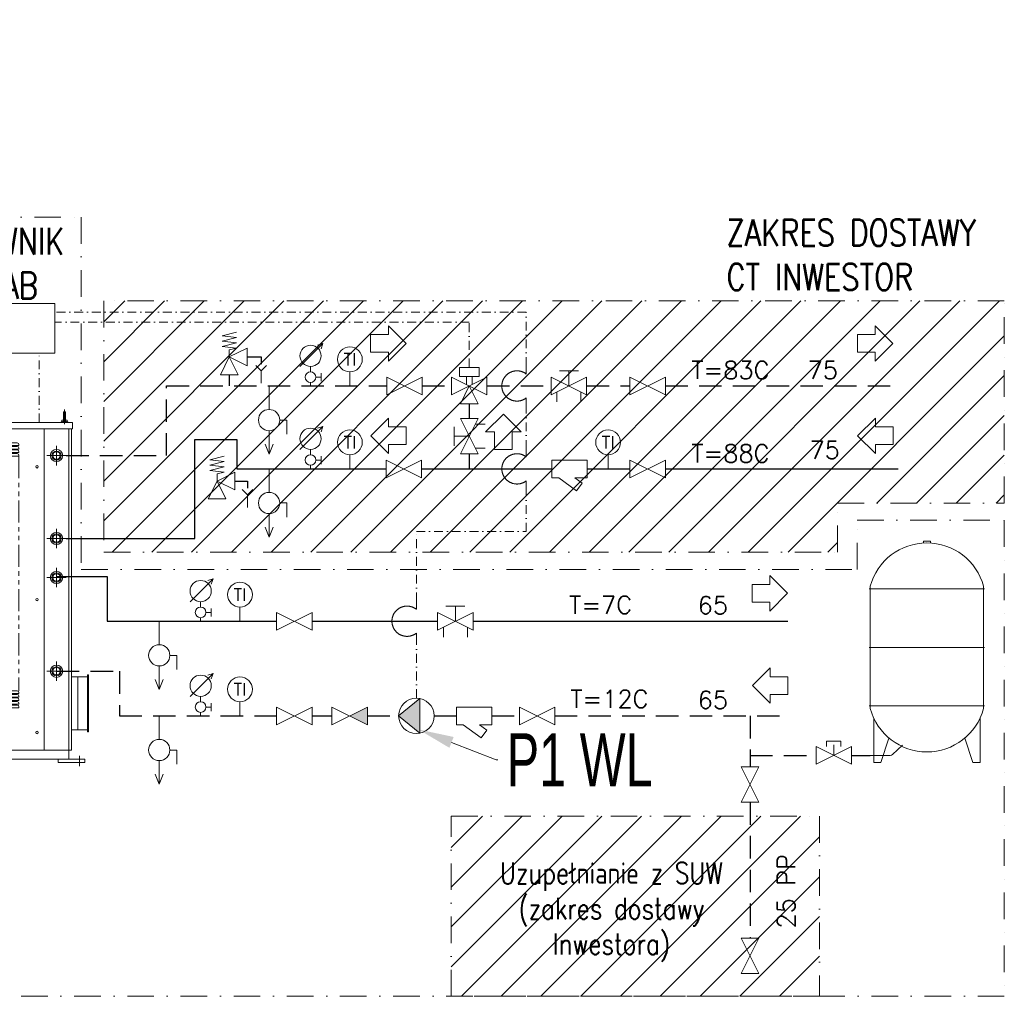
# Model space of a CAD drawing. Header units: centimetres. Extents: x -41391 to 17143, y -247393 to -225257.
# Tile 6 of 6: x 11583 to 17143, y -231297 to -225784. Entities that reach past the tile are written whole.
import ezdxf
from ezdxf import colors
from ezdxf.entities.mleader import LeaderData, LeaderLine
from ezdxf.enums import TextEntityAlignment as Align
from ezdxf.math import Vec2, Vec3

# ---------------------------------------------------------------- set-up
doc = ezdxf.new("R2010")
doc.units = ezdxf.units.CM
doc.header["$LTSCALE"] = 100
for name, pattern in [('CENTER', [2, 1.25, -0.25, 0.25, -0.25]), ('DASHDOT', [1, 0.5, -0.25, 0, -0.25]), ('DASHED', [19.05, 12.7, -6.35]), ('PHANTOM', [2.5, 1.25, -0.25, 0.25, -0.25, 0.25, -0.25])]:
    doc.linetypes.add(name, pattern=pattern)
doc.layers.get('0').update_dxf_attribs({"lineweight": 9})
for name, color, linetype, lineweight in [('2DH_DESC', 7, 'Continuous', 18), ('2DH_OBJ', 241, 'Continuous', 18), ('2DH_OBJ_chp', 241, 'Continuous', 18), ('2DH_OBJ_odzp', 241, 'Continuous', 18), ('2DH_PLS_chp', 220, 'DASHED', 30), ('2DH_PLS_chz', 150, 'Continuous', 30), ('2DH_PLS_odzp', 151, 'DASHED', 30), ('2DH_PLS_ps', 214, 'DASHDOT', 13), ('2DH_PLS_scp', 182, 'DASHED', 30), ('2DH_PLS_scz', 1, 'Continuous', 30), ('_Air Opis', 7, 'Continuous', 13)]:
    doc.layers.add(name, color=color, linetype=linetype, lineweight=lineweight)
doc.styles.add('Air', font='ARIALN.TTF', dxfattribs={"width": 0.8, "height": 300})
doc.styles.add('CP_ATTR', font='ROMANS.SHX')
doc.styles.add('CP_SIGNALS', font='cp_simplex.shx')

# ---------------------------------------------------------------- blocks, each defined once
blk = doc.blocks.new('KOZU0006')
at = {"color": 7, "linetype": 'Continuous'}
for q in [(5.74, 16.45), (0.04, 3.16), (1.93, 2.5)]:
    blk.add_line((0, 0), q, dxfattribs=at)
blk = doc.blocks.new('A$C6597F2E3')
at = {"color": 7, "linetype": 'CENTER'}
for p, q in [((115, 2014.33675), (115, 1930.22642)), ((785, 2014.33675), (785, 1930.22642)), ((30, 57.6071), (30, 0)), ((870, 57.6071), (870, 0))]:
    blk.add_line(p, q, dxfattribs=at)
at = {"color": 7, "linetype": 'Continuous'}
for p, q in [((100.7226, 1951.37945), (100, 1943.11754)), ((108.7506, 1954.79932), (103.323, 1954.09044)), ((108.75, 1996.86765), (108.75, 1948.38773)), ((121.25, 1996.86765), (121.25, 1948.38773)), ((121.2503, 1954.79963), (126.6766, 1954.0909)), ((129.277, 1951.37918), (130, 1943.11727)), ((770.7229, 1951.37941), (770, 1943.1175)), ((778.7503, 1954.79929), (773.3227, 1954.09044)), ((778.75, 1996.86765), (778.75, 1948.38773)), ((791.25, 1996.86765), (791.25, 1948.38773)), ((791.2503, 1954.79963), (796.6766, 1954.09093)), ((799.277, 1951.37914), (799.9997, 1943.11727)), ((829.9997, 1940.11735), (70, 1940.11735)), ((70, 1940.11735), (70, 1905.11735)), ((829.9997, 1905.11735), (70, 1905.11735)), ((75, 1905.11735), (75, 90.1173)), ((90, 1905.11735), (90, 40.1173)), ((132.9998, 1943.11735), (97.0001, 1943.11735)), ((97.0001, 1943.11735), (97.0001, 1940.11735)), ((132.9998, 1943.11735), (132.9998, 1940.11735)), ((205, 1905.11735), (205, 90.1173)), ((669.9997, 1905.11735), (669.9997, 90.1173)), ((767.0001, 1943.11735), (767.0001, 1940.11735)), ((802.9998, 1943.11735), (767.0001, 1943.11735)), ((802.9998, 1943.11735), (802.9998, 1940.11735)), ((809.9997, 1905.11735), (809.9997, 40.1173)), ((824.9997, 1905.11735), (824.9997, 90.1173)), ((829.9997, 1940.11735), (829.9997, 1905.11735)), ((347.5, 1815.11739), (347.5, 1810.11735)), ((432.5, 1810.11735), (347.5, 1810.11735)), ((347.5, 1795.11735), (347.5, 1790.11728)), ((432.5, 1790.11728), (347.5, 1790.11728)), ((422.5, 1825.11735), (357.5, 1825.11735)), ((422.5, 1805.11728), (357.5, 1805.11728)), ((422.5, 1785.11739), (357.5, 1785.11739)), ((432.5, 1815.11739), (432.5, 1810.11735)), ((432.5, 1795.11735), (432.5, 1790.11728)), ((442.5, 1815.11739), (442.5, 1810.11735)), ((442.5, 1810.11735), (527.5, 1810.11735)), ((442.5, 1795.11735), (442.5, 1790.11728)), ((442.5, 1790.11728), (527.5, 1790.11728)), ((452.5, 1825.11735), (517.5, 1825.11735)), ((452.5, 1805.11728), (517.5, 1805.11728)), ((452.5, 1785.11739), (517.5, 1785.11739)), ((527.5, 1815.11739), (527.5, 1810.11735)), ((527.5, 1795.11735), (527.5, 1790.11728)), ((347.5, 1775.11728), (347.5, 1770.11739)), ((432.5, 1770.11739), (347.5, 1770.11739)), ((347.5, 1755.11739), (347.5, 1750.11735)), ((432.5, 1750.11735), (347.5, 1750.11735)), ((422.5, 1765.11735), (357.5, 1765.11735)), ((432.5, 1775.11728), (432.5, 1770.11739)), ((432.5, 1755.11739), (432.5, 1750.11735)), ((442.5, 1775.11728), (442.5, 1770.11739)), ((442.5, 1770.11739), (527.5, 1770.11739)), ((442.5, 1755.11739), (442.5, 1750.11735)), ((442.5, 1750.11735), (527.5, 1750.11735)), ((452.5, 1765.11735), (517.5, 1765.11735)), ((527.5, 1775.11728), (527.5, 1770.11739)), ((527.5, 1755.11739), (527.5, 1750.11735)), ((824.9997, 505.11732), (915.0015, 505.11732)), ((860.0015, 505.11732), (860.0015, 205.1172)), ((915.0015, 516.11738), (915.0015, 194.1173)), ((915.0015, 516.11738), (920.0015, 516.11738)), ((920.0015, 516.11738), (920.0015, 194.1173)), ((347.5, 415.11755), (347.5, 410.1175)), ((432.5, 410.1175), (347.5, 410.1175)), ((347.5, 395.1175), (347.5, 390.1176)), ((432.5, 390.1176), (347.5, 390.1176)), ((422.5, 425.11755), (357.5, 425.11755)), ((422.5, 405.1176), (357.5, 405.1176)), ((432.5, 415.11755), (432.5, 410.1175)), ((432.5, 395.1175), (432.5, 390.1176)), ((442.5, 415.11755), (442.5, 410.1175)), ((442.5, 410.1175), (527.5, 410.1175)), ((442.5, 395.1175), (442.5, 390.1176)), ((442.5, 390.1176), (527.5, 390.1176)), ((452.5, 425.11755), (517.5, 425.11755)), ((452.5, 405.1176), (517.5, 405.1176)), ((527.5, 415.11755), (527.5, 410.1175)), ((527.5, 395.1175), (527.5, 390.1176)), ((347.5, 375.1176), (347.5, 370.1175)), ((432.5, 370.1175), (347.5, 370.1175)), ((347.5, 355.1175), (347.5, 350.1175)), ((432.5, 350.1175), (347.5, 350.1175)), ((347.5, 335.1175), (347.5, 330.1176)), ((422.5, 385.1175), (357.5, 385.1175)), ((422.5, 365.1175), (357.5, 365.1175)), ((422.5, 345.1176), (357.5, 345.1176)), ((432.5, 375.1176), (432.5, 370.1175)), ((432.5, 355.1175), (432.5, 350.1175)), ((432.5, 335.1175), (432.5, 330.1176)), ((442.5, 375.1176), (442.5, 370.1175)), ((442.5, 370.1175), (527.5, 370.1175)), ((442.5, 355.1175), (442.5, 350.1175)), ((442.5, 350.1175), (527.5, 350.1175)), ((442.5, 335.1175), (442.5, 330.1176)), ((452.5, 385.1175), (517.5, 385.1175)), ((452.5, 365.1175), (517.5, 365.1175)), ((452.5, 345.1176), (517.5, 345.1176)), ((527.5, 375.1176), (527.5, 370.1175)), ((527.5, 355.1175), (527.5, 350.1175)), ((527.5, 335.1175), (527.5, 330.1176)), ((432.5, 330.1176), (347.5, 330.1176)), ((442.5, 330.1176), (527.5, 330.1176)), ((824.9997, 205.1172), (915.0015, 205.1172)), ((915.0015, 194.1173), (920.0015, 194.1173)), ((824.9997, 90.1173), (75, 90.1173)), ((900, 40.1173), (0, 40.1173)), ((0, 40.1173), (0, 20.1173)), ((150, 20.1173), (0, 20.1173)), ((150, 40.1173), (150, 20.1173)), ((750, 40.1173), (750, 20.1173)), ((750, 20.1173), (900, 20.1173)), ((900, 40.1173), (900, 20.1173))]:
    blk.add_line(p, q, dxfattribs=at)
at = {"color": 1, "linetype": 'CENTER'}
for p, q in [((740.0003, 1808.11731), (740.0003, 1698.11733)), ((159.9994, 1763.61726), (159.9994, 1638.61726)), ((795.0003, 1753.11731), (685.0003, 1753.11731)), ((222.4994, 1701.11726), (97.4994, 1701.11726)), ((740.0003, 1340.11732), (740.0003, 1230.11732)), ((795.0003, 1285.11732), (685.0003, 1285.11732)), ((740.0003, 1120.11732), (740.0003, 1010.11732)), ((795.0003, 1065.11732), (685.0003, 1065.11732)), ((159.9994, 612.6177), (159.9994, 487.6177)), ((740.0003, 591.1173), (740.0003, 481.1173)), ((222.4994, 550.1177), (97.4994, 550.1177)), ((795.0003, 536.1173), (685.0003, 536.1173))]:
    blk.add_line(p, q, dxfattribs=at)
at = {"color": 7, "linetype": 'PHANTOM'}
for p, q in [((347.5, 1750.11735), (347.5, 425.11755)), ((432.5, 1750.11735), (432.5, 425.11755)), ((442.5, 1750.11735), (442.5, 425.11755)), ((527.5, 1750.11735), (527.5, 425.11755))]:
    blk.add_line(p, q, dxfattribs=at)
at = {"color": 7, "linetype": 'Continuous'}
for points in [[(108.75, 1948.38743, -0.21135395), (107.6603, 1946.4367, -0.21151445), (105.5432, 1945.71683)], [(121.25, 1948.38743, 0.21135395), (122.3396, 1946.4367, 0.21151445), (124.4568, 1945.71683)], [(778.75, 1948.38743, -0.21135395), (777.6603, 1946.4367, -0.21151445), (775.5432, 1945.71683)], [(791.25, 1948.38743, 0.21135395), (792.3396, 1946.4367, 0.21151445), (794.4568, 1945.71683)]]:
    blk.add_lwpolyline(points, format="xyb", dxfattribs=at)
for centre, radius in [((740.0003, 1753.11731), 35), ((159.9994, 1701.11726), 42.5), ((159.9994, 1701.11726), 35.5), ((159.9994, 1701.11726), 30), ((740.0003, 1753.11731), 25.7), ((740.0003, 1753.11731), 21), ((245, 1690.11735), 7), ((629.9997, 1690.11735), 7), ((740.0003, 1285.11732), 35), ((740.0003, 1285.11732), 25.7), ((740.0003, 1285.11732), 21), ((740.0003, 1065.11732), 35), ((740.0003, 1065.11732), 25.7), ((740.0003, 1065.11732), 21), ((245, 940.11732), 7), ((629.9997, 940.11732), 7), ((159.9994, 550.1177), 42.5), ((159.9994, 550.1177), 35.5), ((159.9994, 550.1177), 30), ((740.0003, 536.1173), 35), ((740.0003, 536.1173), 25.7), ((740.0003, 536.1173), 21), ((245, 190.1173), 7), ((629.9997, 190.1173), 7)]:
    blk.add_circle(centre, radius, dxfattribs=at)
for centre, radius, start, end in [((115, 1996.86735), 6.25, 0, 180), ((785, 1996.86735), 6.25, 0, 180), ((103.7115, 1951.11753), 3, 90, 174.99943), ((126.2884, 1951.11753), 3, 5.0020236, 90), ((773.7115, 1951.11753), 3, 90, 174.99943), ((796.2884, 1951.11753), 3, 5.0020236, 90), ((357.5, 1815.11739), 10, 90, 180), ((357.5, 1795.11735), 10, 90, 180), ((357.5, 1775.11728), 10, 90, 180), ((422.5, 1815.11739), 10, 0, 90), ((422.5, 1795.11735), 10, 0, 90), ((422.5, 1775.11728), 10, 0, 90), ((452.5, 1815.11739), 10, 90, 180), ((452.5, 1795.11735), 10, 90, 180), ((452.5, 1775.11728), 10, 90, 180), ((517.5, 1815.11739), 10, 0, 90), ((517.5, 1795.11735), 10, 0, 90), ((517.5, 1775.11728), 10, 0, 90), ((357.5, 1755.11739), 10, 90, 180), ((422.5, 1755.11739), 10, 0, 90), ((452.5, 1755.11739), 10, 90, 180), ((517.5, 1755.11739), 10, 0, 90), ((357.5, 415.11755), 10, 90, 180), ((357.5, 395.1175), 10, 90, 180), ((422.5, 415.11755), 10, 0, 90), ((422.5, 395.1175), 10, 0, 90), ((452.5, 415.11755), 10, 90, 180), ((452.5, 395.1175), 10, 90, 180), ((517.5, 415.11755), 10, 0, 90), ((517.5, 395.1175), 10, 0, 90), ((357.5, 375.1176), 10, 90, 180), ((357.5, 355.1175), 10, 90, 180), ((357.5, 335.1175), 10, 90, 180), ((422.5, 375.1176), 10, 0, 90), ((422.5, 355.1175), 10, 0, 90), ((422.5, 335.1175), 10, 0, 90), ((452.5, 375.1176), 10, 90, 180), ((452.5, 355.1175), 10, 90, 180), ((452.5, 335.1175), 10, 90, 180), ((517.5, 375.1176), 10, 0, 90), ((517.5, 355.1175), 10, 0, 90), ((517.5, 335.1175), 10, 0, 90)]:
    blk.add_arc(centre, radius, start, end, dxfattribs=at)
at = {"color": 7, "linetype": 'Continuous', "xscale": 10, "yscale": 10, "zscale": 10}
blk.add_blockref('KOZU0006', (406.152, 1853.52674), dxfattribs=at)
blk = doc.blocks.new('CPHS_047')
blk.add_line((0, 0), (0, 0.4))
blk.add_circle((0, 0.75), 0.35)
at = {"style": 'CP_ATTR', "flags": 12}
blk.add_attdef('TI', text='', height=0.35, dxfattribs=at).set_placement((0, 0.75), align=Align.MIDDLE)
at = {"linetype": 'ByBlock', "style": 'CP_ATTR', "flags": 9}
for tag, p in [('NAME', (-0.092, -0.018)), ('GROUP', (-0.092, -0.018)), ('NUMBER', (-0.092, -0.019)), ('PRODUCER', (-0.092, -0.018)), ('ARTICLE', (-0.092, -0.018)), ('CHARACTER', (-0.092, -0.018)), ('PN', (-0.092, -0.018)), ('TEMPERATURE', (-0.092, -0.018)), ('FLOW', (-0.092, -0.018)), ('VOLTAGE', (-0.092, -0.019)), ('WEIGHT', (-0.092, -0.018)), ('OTHER', (-0.092, -0.018)), ('PRODUCT-TYPE', (-0.092, -0.019)), ('ORDER-NO', (-0.092, -0.019)), ('POWER', (-0.092, -0.019)), ('DN', (-0.091, -0.019))]:
    blk.add_attdef(tag, text='', height=0.00005, dxfattribs=at).set_placement(p, align=Align.MIDDLE_LEFT)
blk = doc.blocks.new('CPHS_N19')
for p, q in [((0, 0, 6.512), (0, -0.663, 6.512)), ((0.3, -0.963, 6.512), (0.5, -0.963, 6.512)), ((0.5, -0.963, 6.512), (0.5, -1.363, 6.512)), ((0, -1.263, 6.512), (0, -1.927, 6.512)), ((0, -1.927, 6.512), (-0.115, -1.641, 6.512)), ((0, -1.927, 6.512), (0.115, -1.641, 6.512))]:
    blk.add_line(p, q)
blk.add_circle((0, -0.963, 6.512), 0.3)
at = {"style": 'CP_ATTR', "flags": 9}
for tag in ['NAME', 'GROUP', 'NUMBER', 'PRODUCER', 'ARTICLE', 'PRODUCT-TYPE', 'ORDER-NO', 'CHARACTER', 'DN', 'PN', 'TEMPERATURE', 'FLOW', 'POWER', 'VOLTAGE', 'WEIGHT', 'OTHER']:
    blk.add_attdef(tag, text='', height=0.00005, dxfattribs=at).set_placement((-0.218, 0.333), align=Align.MIDDLE_LEFT)
blk = doc.blocks.new('CPHS_001')
for p, q in [((-0.5, 0.25), (0.5, -0.25)), ((0.5, 0.25), (-0.5, -0.25)), ((-0.5, -0.25), (-0.5, 0.25)), ((0.5, -0.25), (0.5, 0.25))]:
    blk.add_line(p, q)
at = {"linetype": 'ByBlock', "style": 'CP_ATTR', "flags": 9}
for tag, p in [('NAME', (-0.092, -0.018)), ('GROUP', (-0.092, -0.018)), ('NUMBER', (-0.092, -0.019)), ('PRODUCER', (-0.092, -0.018)), ('ARTICLE', (-0.092, -0.018)), ('CHARACTER', (-0.092, -0.018)), ('PN', (-0.092, -0.018)), ('TEMPERATURE', (-0.092, -0.018)), ('FLOW', (-0.092, -0.018)), ('VOLTAGE', (-0.092, -0.019)), ('WEIGHT', (-0.092, -0.018)), ('OTHER', (-0.092, -0.018)), ('PRODUCT-TYPE', (-0.092, -0.019)), ('ORDER-NO', (-0.092, -0.019)), ('POWER', (-0.092, -0.019)), ('DN', (-0.091, -0.019))]:
    blk.add_attdef(tag, text='', height=0.00005, dxfattribs=at).set_placement(p, align=Align.MIDDLE_LEFT)
blk = doc.blocks.new('CPHS_189')
for p, q in [((0.5, 0), (0, 0.5)), ((0, 0.25), (0, 0.5)), ((-0.5, 0.25), (0, 0.25)), ((-0.5, 0.25), (-0.5, -0.25)), ((0.5, 0), (0, -0.5)), ((-0.5, -0.25), (0, -0.25)), ((0, -0.25), (0, -0.5))]:
    blk.add_line(p, q)
at = {"linetype": 'ByBlock', "style": 'CP_ATTR', "flags": 9}
for tag, height, p in [('VAL', 0.025, (-0.094, 0.034)), ('NAME', 0.00005, (-0.092, -0.018)), ('GROUP', 0.00005, (-0.092, -0.018)), ('NUMBER', 0.00005, (-0.092, -0.019)), ('PRODUCER', 0.00005, (-0.092, -0.018)), ('ARTICLE', 0.00005, (-0.092, -0.018)), ('CHARACTER', 0.00005, (-0.092, -0.018)), ('PN', 0.00005, (-0.092, -0.018)), ('TEMPERATURE', 0.00005, (-0.092, -0.018)), ('FLOW', 0.00005, (-0.092, -0.018)), ('VOLTAGE', 0.00005, (-0.092, -0.019)), ('WEIGHT', 0.00005, (-0.092, -0.018)), ('OTHER', 0.00005, (-0.092, -0.018)), ('PRODUCT-TYPE', 0.00005, (-0.092, -0.019)), ('ORDER-NO', 0.00005, (-0.092, -0.019)), ('POWER', 0.00005, (-0.092, -0.019)), ('DN', 0.00005, (-0.091, -0.019))]:
    blk.add_attdef(tag, text='', height=height, dxfattribs=at).set_placement(p, align=Align.MIDDLE_LEFT)
blk = doc.blocks.new('CPHS_869')
for p, q in [((-0.3, 0.55), (0.35, 1.2)), ((0.35, 1.2), (0.2, 1.15)), ((0.35, 1.2), (0.3, 1.05)), ((0, 0.4), (0, 0.55)), ((0.3, 0.362), (0.3, 0.137)), ((0, 0), (0, 0.1)), ((0.15, 0.25), (0.3, 0.25))]:
    blk.add_line(p, q)
for centre, radius in [((0, 0.85), 0.3), ((0, 0.25), 0.15)]:
    blk.add_circle(centre, radius)
at = {"linetype": 'ByBlock', "style": 'CP_ATTR', "flags": 9}
for tag, p in [('NAME', (-0.091, -0.018)), ('GROUP', (-0.091, -0.018)), ('NUMBER', (-0.091, -0.019)), ('PRODUCER', (-0.091, -0.018)), ('ARTICLE', (-0.091, -0.018)), ('CHARACTER', (-0.091, -0.018)), ('PN', (-0.091, -0.018)), ('TEMPERATURE', (-0.091, -0.018)), ('FLOW', (-0.091, -0.018)), ('VOLTAGE', (-0.091, -0.019)), ('WEIGHT', (-0.091, -0.018)), ('OTHER', (-0.091, -0.018)), ('PRODUCT-TYPE', (-0.091, -0.019)), ('ORDER-NO', (-0.091, -0.019)), ('DN', (-0.091, -0.019)), ('POWER', (-0.091, -0.019))]:
    blk.add_attdef(tag, text='', height=0.00005, dxfattribs=at).set_placement(p, align=Align.MIDDLE_LEFT)
blk = doc.blocks.new('CPHS_N04')
for p, q in [((-0.275, 0.52), (-0.275, 0.27)), ((0.275, 0.52), (-0.275, 0.52)), ((0.275, 0.27), (0.275, 0.52)), ((-0.5, 0.25), (0.5, -0.25)), ((-0.5, -0.25), (-0.5, 0.25)), ((0.5, 0.25), (-0.5, -0.25)), ((-0.275, 0.27), (0.275, 0.27)), ((0, 0), (-0.25, -0.5)), ((-0.082, 0.271), (-0.082, 0.041)), ((0.25, -0.5), (0, 0)), ((0.082, 0.271), (0.082, 0.041)), ((0.5, -0.25), (0.5, 0.25)), ((-0.25, -0.5), (0.25, -0.5))]:
    blk.add_line(p, q)
at = {"linetype": 'ByBlock', "style": 'CP_ATTR', "flags": 9}
for tag, p in [('NAME', (-0.092, -0.018)), ('GROUP', (-0.092, -0.018)), ('NUMBER', (-0.092, -0.019)), ('PRODUCER', (-0.092, -0.018)), ('ARTICLE', (-0.092, -0.018)), ('CHARACTER', (-0.092, -0.018)), ('PN', (-0.092, -0.018)), ('TEMPERATURE', (-0.092, -0.018)), ('FLOW', (-0.092, -0.018)), ('VOLTAGE', (-0.092, -0.019)), ('WEIGHT', (-0.092, -0.018)), ('OTHER', (-0.092, -0.018)), ('PRODUCT-TYPE', (-0.092, -0.019)), ('ORDER-NO', (-0.092, -0.019)), ('POWER', (-0.092, -0.019)), ('DN', (-0.091, -0.019))]:
    blk.add_attdef(tag, text='', height=0.00005, dxfattribs=at).set_placement(p, align=Align.MIDDLE_LEFT)
blk = doc.blocks.new('CPHS_031')
for p, q in [((0.5, 0.25), (-0.5, -0.25)), ((-0.5, -0.25), (-0.5, 0.25)), ((-0.5, 0.25), (0.5, -0.25)), ((0.5, -0.25), (0.5, 0.25))]:
    blk.add_line(p, q)
blk.add_solid([(0.5, -0.25), (0, 0), (0.5, 0.25)])
at = {"linetype": 'ByBlock', "style": 'CP_ATTR', "flags": 9}
for tag, p in [('NAME', (-0.092, -0.018)), ('GROUP', (-0.092, -0.018)), ('NUMBER', (-0.092, -0.019)), ('PRODUCER', (-0.092, -0.018)), ('ARTICLE', (-0.092, -0.018)), ('CHARACTER', (-0.092, -0.018)), ('PN', (-0.092, -0.018)), ('TEMPERATURE', (-0.092, -0.018)), ('FLOW', (-0.092, -0.018)), ('VOLTAGE', (-0.092, -0.019)), ('WEIGHT', (-0.092, -0.018)), ('OTHER', (-0.092, -0.018)), ('PRODUCT-TYPE', (-0.092, -0.019)), ('ORDER-NO', (-0.092, -0.019)), ('POWER', (-0.092, -0.019)), ('DN', (-0.091, -0.019))]:
    blk.add_attdef(tag, text='', height=0.00005, dxfattribs=at).set_placement(p, align=Align.MIDDLE_LEFT)
blk = doc.blocks.new('CPHS_030')
for p, q in [((0.5, 0), (-0.1, 0.49)), ((-0.1, -0.49), (-0.1, 0.49)), ((0.5, 0), (-0.1, -0.49))]:
    blk.add_line(p, q)
blk.add_circle((0, 0), 0.5)
blk.add_solid([(-0.1, -0.49), (0.5, 0), (-0.1, 0.49)])
at = {"linetype": 'ByBlock', "style": 'CP_ATTR', "flags": 9}
for tag, p in [('NAME', (-0.092, -0.018)), ('GROUP', (-0.092, -0.018)), ('NUMBER', (-0.092, -0.019)), ('PRODUCER', (-0.092, -0.018)), ('ARTICLE', (-0.092, -0.018)), ('CHARACTER', (-0.092, -0.018)), ('PN', (-0.092, -0.018)), ('TEMPERATURE', (-0.092, -0.018)), ('FLOW', (-0.092, -0.018)), ('VOLTAGE', (-0.092, -0.019)), ('WEIGHT', (-0.092, -0.018)), ('OTHER', (-0.092, -0.018)), ('PRODUCT-TYPE', (-0.092, -0.019)), ('ORDER-NO', (-0.092, -0.019)), ('POWER', (-0.092, -0.019)), ('DN', (-0.091, -0.019))]:
    blk.add_attdef(tag, text='', height=0.00005, dxfattribs=at).set_placement(p, align=Align.MIDDLE_LEFT)
blk = doc.blocks.new('CPHS_190')
for p, q in [((-0.5, -0.25), (-0.5, 0.25)), ((-0.5, 0.25), (0.5, 0.25)), ((0.5, 0.25), (0.5, -0.25)), ((-0.305, -0.25), (-0.5, -0.25)), ((0.195, -0.621), (-0.305, -0.25)), ((0.15, -0.25), (0.357, -0.403)), ((0.5, -0.25), (0.15, -0.25)), ((0.357, -0.403), (0.195, -0.621))]:
    blk.add_line(p, q)
at = {"linetype": 'ByBlock', "style": 'CP_ATTR', "flags": 9}
for tag, p in [('NAME', (-0.092, -0.018)), ('GROUP', (-0.092, -0.018)), ('NUMBER', (-0.092, -0.019)), ('PRODUCER', (-0.092, -0.018)), ('ARTICLE', (-0.092, -0.018)), ('CHARACTER', (-0.092, -0.018)), ('PN', (-0.092, -0.018)), ('TEMPERATURE', (-0.092, -0.018)), ('FLOW', (-0.092, -0.018)), ('VOLTAGE', (-0.092, -0.019)), ('WEIGHT', (-0.092, -0.018)), ('OTHER', (-0.092, -0.018)), ('PRODUCT-TYPE', (-0.092, -0.019)), ('ORDER-NO', (-0.092, -0.019)), ('POWER', (-0.092, -0.019)), ('DN', (-0.091, -0.019))]:
    blk.add_attdef(tag, text='', height=0.00005, dxfattribs=at).set_placement(p, align=Align.MIDDLE_LEFT)
blk = doc.blocks.new('CPHS_207')
for p, q in [((0.1, 6.244), (-0.1, 6.244)), ((-0.1, 6.244), (-0.1, 6.197)), ((0.1, 6.197), (0.1, 6.244)), ((-1.63, 4.9), (1.63, 4.9)), ((-1.6, 1.526), (-1.6, 4.974)), ((1.6, 4.974), (1.6, 1.526)), ((-1.63, 3.25), (1.63, 3.25)), ((1.63, 1.6), (-1.63, 1.6)), ((-1.5, 1.253), (-1.5, 0)), ((1.5, 1.253), (1.5, 0)), ((-1.3, 0), (-1.07, 0.691)), ((1.3, 0), (1.07, 0.691)), ((-0.688, 0.493), (-0.971, 0.229)), ((-1.041, 0.2), (-1.6, 0.2)), ((-1.5, 0), (-1.3, 0)), ((1.5, 0), (1.3, 0))]:
    blk.add_line(p, q)
for centre, radius, start, end in [((0, 4.543), 1.657, 15.0983, 164.9017), ((0, 1.957), 1.657, 195.0983, 344.9017), ((-1.041, 0.3), 0.1, 270, 315)]:
    blk.add_arc(centre, radius, start, end)
at = {"linetype": 'ByBlock', "style": 'CP_ATTR', "flags": 9}
for tag, p in [('NAME', (-0.092, -0.018)), ('GROUP', (-0.092, -0.018)), ('NUMBER', (-0.092, -0.019)), ('PRODUCER', (-0.092, -0.018)), ('ARTICLE', (-0.092, -0.018)), ('CHARACTER', (-0.092, -0.018)), ('PN', (-0.092, -0.018)), ('TEMPERATURE', (-0.092, -0.018)), ('FLOW', (-0.092, -0.018)), ('VOLTAGE', (-0.092, -0.019)), ('WEIGHT', (-0.092, -0.018)), ('OTHER', (-0.092, -0.018)), ('PRODUCT-TYPE', (-0.092, -0.019)), ('ORDER-NO', (-0.092, -0.019)), ('POWER', (-0.092, -0.019)), ('DN', (-0.091, -0.019))]:
    blk.add_attdef(tag, text='', height=0.00005, dxfattribs=at).set_placement(p, align=Align.MIDDLE_LEFT)
blk = doc.blocks.new('cphs_011a')
for p, q in [((-0.2, 0.25), (-0.2, 0.4)), ((-0.2, 0.4), (0.2, 0.4)), ((0, 0), (0, 0.3)), ((0.2, 0.4), (0.2, 0.25)), ((-0.5, 0.25), (0.5, -0.25)), ((0.5, 0.25), (-0.5, -0.25)), ((-0.5, -0.25), (-0.5, 0.25)), ((0.5, -0.25), (0.5, 0.25))]:
    blk.add_line(p, q)
at = {"linetype": 'ByBlock', "style": 'CP_ATTR', "flags": 9}
for tag, p in [('NAME', (-0.092, -0.018)), ('GROUP', (-0.092, -0.018)), ('NUMBER', (-0.092, -0.019)), ('PRODUCER', (-0.092, -0.018)), ('ARTICLE', (-0.092, -0.018)), ('CHARACTER', (-0.092, -0.018)), ('PN', (-0.092, -0.018)), ('TEMPERATURE', (-0.092, -0.018)), ('FLOW', (-0.092, -0.018)), ('VOLTAGE', (-0.092, -0.019)), ('WEIGHT', (-0.092, -0.018)), ('OTHER', (-0.092, -0.018)), ('PRODUCT-TYPE', (-0.092, -0.019)), ('ORDER-NO', (-0.092, -0.019)), ('POWER', (-0.092, -0.019)), ('DN', (-0.091, -0.019))]:
    blk.add_attdef(tag, text='', height=0.00005, dxfattribs=at).set_placement(p, align=Align.MIDDLE_LEFT)
blk = doc.blocks.new('CPHS_175')
at = {"linetype": 'ByBlock', "style": 'CP_ATTR', "flags": 12}
blk.add_attdef('VAL', text='', height=0.5, dxfattribs=at).set_placement((0, 0.45), align=Align.MIDDLE)
at = {"linetype": 'ByBlock', "style": 'CP_ATTR', "flags": 9}
for tag, p in [('NAME', (-0.092, -0.018)), ('GROUP', (-0.092, -0.018)), ('NUMBER', (-0.092, -0.019)), ('PRODUCER', (-0.092, -0.018)), ('ARTICLE', (-0.092, -0.018)), ('CHARACTER', (-0.092, -0.018)), ('PN', (-0.092, -0.018)), ('TEMPERATURE', (-0.092, -0.018)), ('FLOW', (-0.092, -0.018)), ('VOLTAGE', (-0.092, -0.019)), ('WEIGHT', (-0.092, -0.018)), ('OTHER', (-0.092, -0.018)), ('PRODUCT-TYPE', (-0.092, -0.019)), ('ORDER-NO', (-0.092, -0.019)), ('POWER', (-0.092, -0.019)), ('DN', (-0.091, -0.019))]:
    blk.add_attdef(tag, text='', height=0.00005, dxfattribs=at).set_placement(p, align=Align.MIDDLE_LEFT)
blk = doc.blocks.new('cph19227_501_000_c16')
blk.add_line((-0.776, -0.7), (-1.4, 0.7))
blk.add_lwpolyline([(-1.4, -0.7), (1.4, -0.7), (1.4, 0.7), (-1.4, 0.7)], close=True)
at = {"style": 'CP_SIGNALS', "flags": 12}
blk.add_attdef('MARK1', text='', height=0.3, dxfattribs=at).set_placement((-0.1, 0.7), align=Align.BOTTOM_RIGHT)
at = {"linetype": 'ByBlock', "style": 'CP_SIGNALS', "width": 0.8, "flags": 12}
blk.add_attdef('SIGN1', text='', height=0.35, dxfattribs=at).set_placement((-1.26, 0.42), align=Align.MIDDLE_LEFT)
for tag, p in [('SIGN2', (1.26, 0.42)), ('TYPE', (1.26, -0.42))]:
    blk.add_attdef(tag, text='', height=0.35, dxfattribs=at).set_placement(p, align=Align.MIDDLE_RIGHT)
at = {"style": 'CP_SIGNALS', "flags": 12}
blk.add_attdef('LABEL', text='', height=0.3, dxfattribs=at).set_placement((0, 0.2), align=Align.CENTER)
at = {"linetype": 'ByBlock', "style": 'CP_ATTR', "flags": 9}
for tag, p in [('CHARACTER', (-0.092, -0.018)), ('FLOW', (-0.092, -0.018)), ('TEMPERATURE', (-0.092, -0.018)), ('ARTICLE', (-0.092, -0.018)), ('GROUP', (-0.092, -0.018)), ('NUMBER', (-0.092, -0.018)), ('NAME', (-0.092, -0.018)), ('PRODUCER', (-0.092, -0.019)), ('ORDER-NO', (-0.092, -0.019)), ('PRODUCT-TYPE', (-0.092, -0.019)), ('OTHER', (-0.091, -0.018)), ('PN', (-0.091, -0.018)), ('POWER', (-0.091, -0.019)), ('VOLTAGE', (-0.091, -0.019)), ('DN', (-0.091, -0.019))]:
    blk.add_attdef(tag, text='', height=0.00005, dxfattribs=at).set_placement(p, align=Align.MIDDLE_LEFT)
blk = doc.blocks.new('cphs_023d')
for p, q in [((-0.2, 0.6), (0.2, 0.7)), ((0.2, 0.55), (-0.2, 0.6)), ((-0.2, 0.45), (0.2, 0.55)), ((0.2, 0.4), (-0.2, 0.45)), ((-0.2, 0.3), (0.2, 0.4)), ((0.2, 0.25), (-0.2, 0.3)), ((0, 0), (-0.25, -0.5)), ((0.5, 0.25), (0, 0)), ((0, 0.2), (0.2, 0.25)), ((0, 0), (0, 0.2)), ((0, 0), (0.5, -0.25)), ((0.25, -0.5), (0, 0)), ((0.5, -0.25), (0.5, 0.25)), ((-0.25, -0.5), (0.25, -0.5))]:
    blk.add_line(p, q)
at = {"linetype": 'ByBlock', "style": 'CP_ATTR', "flags": 9}
for tag, p in [('NAME', (-0.092, -0.018)), ('GROUP', (-0.092, -0.018)), ('NUMBER', (-0.092, -0.019)), ('PRODUCER', (-0.092, -0.018)), ('ARTICLE', (-0.092, -0.018)), ('CHARACTER', (-0.092, -0.018)), ('PN', (-0.092, -0.018)), ('TEMPERATURE', (-0.092, -0.018)), ('FLOW', (-0.092, -0.018)), ('VOLTAGE', (-0.092, -0.019)), ('WEIGHT', (-0.092, -0.018)), ('OTHER', (-0.092, -0.018)), ('PRODUCT-TYPE', (-0.092, -0.019)), ('ORDER-NO', (-0.092, -0.019)), ('POWER', (-0.092, -0.019)), ('DN', (-0.091, -0.019))]:
    blk.add_attdef(tag, text='', height=0.00005, dxfattribs=at).set_placement(p, align=Align.MIDDLE_LEFT)
blk = doc.blocks.new('CPHS_082')
for p, q in [((-0.15, 0.5), (0, 0.35)), ((0, 0.35), (0.15, 0.5)), ((0, 0.3), (0, 0.35)), ((0, 0), (0, 0.325))]:
    blk.add_line(p, q)
at = {"linetype": 'ByBlock', "style": 'CP_ATTR', "flags": 9}
for tag, p in [('NAME', (-0.092, -0.018)), ('GROUP', (-0.092, -0.018)), ('NUMBER', (-0.092, -0.019)), ('PRODUCER', (-0.092, -0.018)), ('ARTICLE', (-0.092, -0.018)), ('CHARACTER', (-0.092, -0.018)), ('PN', (-0.092, -0.018)), ('TEMPERATURE', (-0.092, -0.018)), ('FLOW', (-0.092, -0.018)), ('VOLTAGE', (-0.092, -0.019)), ('WEIGHT', (-0.092, -0.018)), ('OTHER', (-0.092, -0.018)), ('PRODUCT-TYPE', (-0.092, -0.019)), ('ORDER-NO', (-0.092, -0.019)), ('POWER', (-0.092, -0.019)), ('DN', (-0.091, -0.019))]:
    blk.add_attdef(tag, text='', height=0.00005, dxfattribs=at).set_placement(p, align=Align.MIDDLE_LEFT)
blk = doc.blocks.new('CPHS_132')
for p, q in [((-0.75, 0), (-0.45, 0)), ((0.45, 0), (0.75, 0))]:
    blk.add_line(p, q)
blk.add_arc((0, 0.35), 0.57, 322.125, 217.875)
at = {"linetype": 'ByBlock', "style": 'CP_ATTR', "flags": 9}
for tag, p in [('NAME', (-0.092, -0.018)), ('GROUP', (-0.092, -0.018)), ('NUMBER', (-0.092, -0.019)), ('PRODUCER', (-0.092, -0.018)), ('ARTICLE', (-0.092, -0.018)), ('CHARACTER', (-0.092, -0.018)), ('PN', (-0.092, -0.018)), ('TEMPERATURE', (-0.092, -0.018)), ('FLOW', (-0.092, -0.018)), ('VOLTAGE', (-0.092, -0.019)), ('WEIGHT', (-0.092, -0.018)), ('OTHER', (-0.092, -0.018)), ('PRODUCT-TYPE', (-0.092, -0.019)), ('ORDER-NO', (-0.092, -0.019)), ('POWER', (-0.092, -0.019)), ('DN', (-0.091, -0.019))]:
    blk.add_attdef(tag, text='', height=0.00005, dxfattribs=at).set_placement(p, align=Align.MIDDLE_LEFT)
blk = doc.blocks.new('CPHS_N01')
for p, q in [((-0.267, 0.428), (0.267, 0.428)), ((0, 0.428), (0, 0)), ((-0.5, 0.25), (0.5, -0.25)), ((0.5, 0.25), (-0.5, -0.25)), ((-0.5, -0.25), (-0.5, 0.25)), ((0.5, -0.25), (0.5, 0.25)), ((-0.339, -0.17), (-0.339, -0.451)), ((0.339, -0.17), (0.339, -0.451))]:
    blk.add_line(p, q)
at = {"linetype": 'ByBlock', "style": 'CP_ATTR', "flags": 9}
for tag, p in [('NAME', (-0.092, -0.018)), ('GROUP', (-0.092, -0.018)), ('NUMBER', (-0.092, -0.019)), ('PRODUCER', (-0.092, -0.018)), ('ARTICLE', (-0.092, -0.018)), ('CHARACTER', (-0.092, -0.018)), ('PN', (-0.092, -0.018)), ('TEMPERATURE', (-0.092, -0.018)), ('FLOW', (-0.092, -0.018)), ('VOLTAGE', (-0.092, -0.019)), ('WEIGHT', (-0.092, -0.018)), ('OTHER', (-0.092, -0.018)), ('PRODUCT-TYPE', (-0.092, -0.019)), ('ORDER-NO', (-0.092, -0.019)), ('POWER', (-0.092, -0.019)), ('DN', (-0.091, -0.019))]:
    blk.add_attdef(tag, text='', height=0.00005, dxfattribs=at).set_placement(p, align=Align.MIDDLE_LEFT)

msp = doc.modelspace()

# ---------------------------------------------------------------- hatches: boundary and pattern name
at = {"layer": '_Air Opis', "lineweight": 5, "ltscale": 0.01, "transparency": 33554534}
h = msp.add_hatch(dxfattribs=at)
h.set_pattern_fill('ANSI31', color=256, scale=50, style=0)
h.paths.add_polyline_path([(17142.9, -227371.7), (12057.9, -227371.7), (12057.9, -228790.4), (16200.7, -228790.4), (16200.7, -228513.7), (17142.9, -228513.7)])
h = msp.add_hatch(dxfattribs=at)
h.set_pattern_fill('ANSI31', color=256, scale=50, style=0)
h.set_pattern_definition([(45, (6499.87, 0), (-112.2532, 112.2532), [])])
h.paths.add_polyline_path([(16099.9, -230280), (14019.9, -230280), (14019.9, -231297.1), (16099.9, -231297.1)])

# ---------------------------------------------------------------- linework, layer by layer
at = {"layer": '2DH_PLS_chp', "ltscale": 0.1}
for points in [[(11792.6, -229462.6), (12146.1, -229462.6), (12146.1, -229714.2), (13034, -229714.2)], [(13234, -229714.2), (13346.1, -229714.2)], [(13546.1, -229714.2), (13722.9, -229714.2)], [(13922.9, -229714.2), (14049.1, -229714.2)], [(14249.1, -229714.2), (14404.4, -229714.2)], [(14604.4, -229714.2), (15920.2, -229714.2)], [(15707.5, -229714.2), (15707.5, -230001.5)], [(15707.5, -229937.6), (16079.6, -229937.6)], [(16279.6, -229937.6), (16385.7, -229937.6)]]:
    msp.add_lwpolyline(points, dxfattribs=at)
at = {"layer": '2DH_PLS_chz', "ltscale": 0.1}
for points in [[(11792.6, -228928.2), (12076.8, -228928.2)], [(12076.8, -228927.4), (12076.8, -229179.8), (13034, -229179.8)], [(13234, -229179.8), (13943.2, -229179.8)], [(14143.2, -229179.8), (15920.2, -229179.8)]]:
    msp.add_lwpolyline(points, dxfattribs=at)
at = {"layer": '2DH_PLS_odzp', "ltscale": 0.1}
msp.add_lwpolyline([(15707.5, -230201.5), (15707.5, -230968.5)], dxfattribs=at)
at = {"layer": '2DH_PLS_ps', "color": 7, "ltscale": 3}
for points in [[(6141.1, -225784.2), (9565.4, -225784.2), (9565.4, -226898.8), (11931, -226898.8), (11931, -228887.1), (16311.7, -228887.1), (16311.7, -228610.1), (17142.9, -228610.1), (17142.9, -231297.1), (6141.1, -231297.1), (6141.1, -225784.2)], [(17142.9, -227371.7), (12057.9, -227371.7), (12057.9, -228790.4), (16200.7, -228790.4), (16200.7, -228513.7), (17142.9, -228513.7), (17142.9, -227371.7)]]:
    msp.add_lwpolyline(points, dxfattribs=at)
at = {"layer": '2DH_PLS_ps'}
for points in [[(14443.5, -227739.3), (14443.5, -227435.5), (11782.4, -227435.5)], [(14121.8, -227747.7), (14121.8, -227491.7), (11782.4, -227491.7)], [(11693.1, -228058), (11693.1, -227667), (11697.3, -227667)], [(14443.5, -228207.3), (14443.5, -227964.3)], [(13822.9, -229067.3), (13822.9, -228674.1), (14443.5, -228674.1), (14443.5, -228432.3)], [(13822.9, -229614.2), (13822.9, -229292.3)]]:
    msp.add_lwpolyline(points, dxfattribs=at)
at = {"layer": '2DH_PLS_ps', "color": 7, "ltscale": 3}
msp.add_lwpolyline([(14019.9, -230280), (16099.9, -230280), (16099.9, -231297.1), (14019.9, -231297.1)], close=True, dxfattribs=at)
at = {"layer": '2DH_PLS_scp', "ltscale": 0.1}
for points in [[(12866.7, -227688.3), (12946, -227688.3), (12946, -227729.4)], [(12766.7, -227788.3), (12766.7, -227851.3)], [(11846, -228245), (12412.3, -228245), (12412.3, -227851.8), (13655.5, -227851.8)], [(13855.5, -227851.8), (14021.8, -227851.8)], [(14221.8, -227851.8), (14584.3, -227851.8)], [(14784.3, -227851.8), (15029.2, -227851.8)], [(15229.2, -227851.8), (16544.2, -227851.8)], [(12797.4, -228388.5), (12868.6, -228388.5), (12868.6, -228429.6)]]:
    msp.add_lwpolyline(points, dxfattribs=at)
at = {"layer": '2DH_PLS_scz', "ltscale": 0.1}
for points in [[(14121.8, -227951.8), (14121.8, -228035.8)], [(11846, -228713), (12572.3, -228713), (12572.3, -228154.2), (12809.9, -228154.2), (12809.9, -228319.8), (13652.4, -228319.8)], [(14121.8, -228235.8), (14121.8, -228319.8)], [(13852.4, -228319.8), (14588.3, -228319.8)], [(14788.3, -228319.8), (15029.2, -228319.8)], [(15229.2, -228319.8), (16544.2, -228319.8)]]:
    msp.add_lwpolyline(points, dxfattribs=at)

# ---------------------------------------------------------------- block references
at = {"layer": '2DH_DESC', "ltscale": 0.01, "xscale": 200, "yscale": 200, "zscale": 200}
for p in [(13664.9, -227611.9), (16413.6, -227611.9), (15819.1, -229022.4)]:
    msp.add_blockref('CPHS_189', p, dxfattribs=at)
for p, values in [((15596.7, -227851.8), {'VAL': 'T=83C'}), ((16117.9, -227851.8), {'VAL': '75'}), ((15596.7, -228323.1), {'VAL': 'T=88C'}), ((14863.6, -229178), {'VAL': 'T=7C'}), ((15497.3, -229179.8), {'VAL': '65'}), ((14913.4, -229708.6), {'VAL': 'T=12C'}), ((15497.3, -229714.2), {'VAL': '65'})]:
    msp.add_blockref('CPHS_175', p, dxfattribs=at).add_auto_attribs(values)
for p, rotation in [((13666, -228132.7), 180), ((14314.1, -228111), 90), ((16414.7, -228132.7), 180), ((15820.2, -229543.3), 180)]:
    msp.add_blockref('CPHS_189', p, dxfattribs=dict(at, rotation=rotation))
at = {"layer": '2DH_DESC', "ltscale": 0.01}
ref = msp.add_blockref('CPHS_175', (16117.9, -228319.8), dxfattribs=dict(at, xscale=200, yscale=200, zscale=200))
ref.add_attrib('VAL', '75', dxfattribs={"layer": '0', "linetype": 'ByBlock', "height": 100, "style": 'CP_ATTR', "flags": 12}).set_placement((16128.5, -228213), align=Align.MIDDLE)
at = {"layer": '2DH_DESC', "ltscale": 0.01, "xscale": 200, "yscale": 200, "zscale": 200, "rotation": 90}
msp.add_blockref('CPHS_175', (16001, -230704.2), dxfattribs=at).add_auto_attribs({'VAL': '25 PP'})
at = {"layer": '2DH_OBJ', "ltscale": 0.01, "xscale": 200, "yscale": 200, "zscale": 200}
for name, p in [('cph19227_501_000_c16', (11502.4, -227527)), ('CPHS_869', (13225.4, -227851.8)), ('CPHS_082', (12946, -227836.7)), ('CPHS_N04', (14121.8, -227851.8)), ('CPHS_N01', (14684.3, -227851.8)), ('CPHS_001', (13755.5, -227851.8)), ('CPHS_001', (15129.2, -227851.8)), ('CPHS_869', (13225.4, -228319.8)), ('CPHS_001', (13752.4, -228319.8)), ('CPHS_190', (14688.3, -228319.8)), ('CPHS_001', (15129.2, -228319.8)), ('CPHS_082', (12870.2, -228537)), ('CPHS_207', (16705.7, -229977.6)), ('CPHS_869', (12604.8, -229179.8)), ('CPHS_N01', (14043.2, -229179.8)), ('CPHS_001', (13134, -229179.8)), ('CPHS_869', (12604.8, -229714.2)), ('CPHS_001', (13134, -229714.2)), ('CPHS_031', (13446.1, -229714.2)), ('CPHS_190', (14149.1, -229714.2)), ('CPHS_001', (14504.4, -229714.2)), ('cphs_011a', (16179.6, -229937.6))]:
    msp.add_blockref(name, p, dxfattribs=at)
for name, p, rotation in [('cphs_023d', (12766.7, -227688.3), 360), ('CPHS_N01', (14121.8, -228135.8), 90), ('cphs_023d', (12697.4, -228388.5), 360), ('CPHS_030', (13822.9, -229714.2), 180), ('CPHS_001', (15707.5, -230101.5), 90), ('CPHS_001', (15707.5, -231068.5), 90)]:
    msp.add_blockref(name, p, dxfattribs=dict(at, rotation=rotation))
at = {"layer": '2DH_OBJ_chp', "ltscale": 0.1, "xscale": 200, "yscale": 200, "zscale": 200}
for p in [(12991.5, -227851.8, -1302.5), (12991.5, -228319.8, -1302.5), (12370.9, -229179.8, -1302.5), (12370.9, -229714.2, -1302.5)]:
    msp.add_blockref('CPHS_N19', p, dxfattribs=at)
at = {"layer": '2DH_OBJ_odzp', "ltscale": 0.1, "xscale": 200, "yscale": 200, "zscale": 200}
for p in [(13447.5, -227851.8), (13447.5, -228319.8), (14905.7, -228319.8), (12826.9, -229179.8), (12826.9, -229714.2)]:
    msp.add_blockref('CPHS_047', p, dxfattribs=at).add_auto_attribs({'TI': 'TI'})
at = {"layer": '2DH_PLS_ps', "xscale": 150, "yscale": 150, "zscale": 150, "rotation": 90}
for p in [(14443.5, -227851.8), (14443.5, -228319.8), (13822.9, -229179.8)]:
    msp.add_blockref('CPHS_132', p, dxfattribs=at)
at = {"layer": '_Air Opis', "ltscale": 0.01}
msp.add_blockref('A$C6597F2E3', (11051, -229998.1), dxfattribs=at)

# ---------------------------------------------------------------- texts
at = {"layer": '_Air Opis', "ltscale": 0.01, "style": 'Air'}
for s, insert, char_height, width, attachment_point in [('\\Fromans.shx;ZAKRES DOSTAWY CT INWESTOR', (15574.2, -226911.5), 150, 1684.809, 1), ('\\Fromans.shx;STEROWNIK \\PAGR AB', (11389.6, -227160), 150, 1808.591, 5), ('\\Fromans.shx;Uzupe\\Fromans.shx|c238;łnianie z SUW (zakres dostawy Inwestora)', (14923.9, -230821.8), 120, 1673.233, 5)]:
    msp.add_mtext(s, dxfattribs=dict(at, insert=insert, char_height=char_height, width=width, attachment_point=attachment_point))

# ---------------------------------------------------------------- leaders
at = {"layer": '_Air Opis', "ltscale": 0.01}
ml = msp.add_multileader_mtext('Standard', dxfattribs=at)
ml.set_content('P1 WL', color=256, style='Air')
ml.set_leader_properties(color=256, linetype='ByLayer', lineweight=-1)
ml.build(insert=Vec2(0, 0))
ml.multileader.update_dxf_attribs({"dogleg_length": 10, "arrow_head_size": 200, "scale": 10})
ctx = ml.context
ctx.base_point, ctx.scale, ctx.char_height, ctx.arrow_head_size, ctx.landing_gap_size = Vec3(14282.8, -229962.4), 10, 300, 200, 50
notes = []
notes.append((ctx, [(0, (1, 1, 0), (14272.8, -229962.4), (1, 0), 10, [(0, [(13835.3, -229790.9)], 0, [])])]))
ctx.mtext.insert = Vec3(14332.8, -229812.4)
for ctx, leaders in notes:
    for number, flags, end, landing, length, lines in leaders:
        leader = LeaderData()
        leader.index, (leader.has_last_leader_line, leader.has_dogleg_vector, leader.attachment_direction) = number, flags
        leader.last_leader_point, leader.dogleg_vector, leader.dogleg_length = Vec3(end), Vec3(landing), length
        for number, points, colour, breaks in lines:
            line = LeaderLine()
            line.index, line.vertices, line.color, line.breaks = number, Vec3.list(points), colors.encode_raw_color(colour), breaks
            leader.lines.append(line)
        ctx.leaders.append(leader)

doc.saveas('drawing.dxf')
